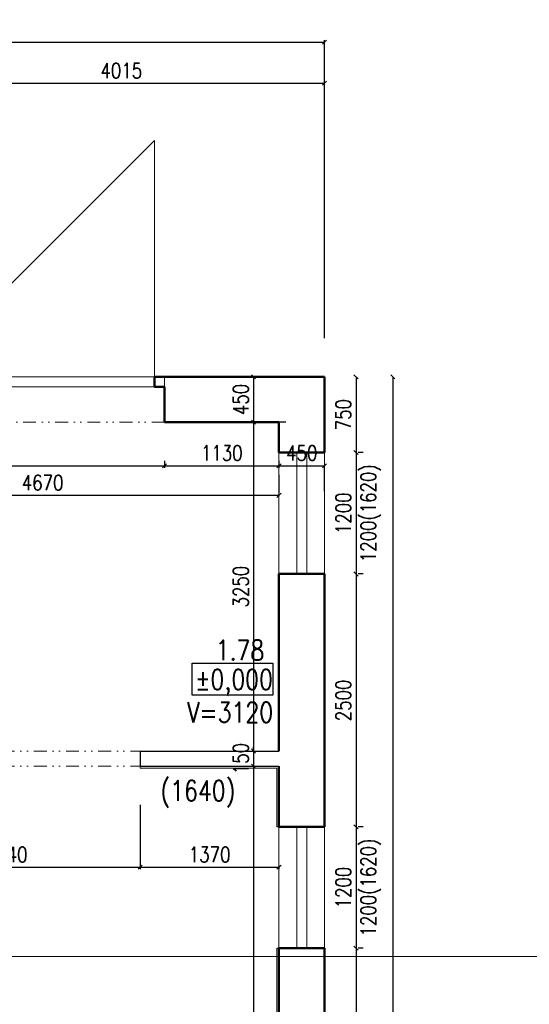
# Model space of a CAD drawing. Header units: millimetres. Extents: x -238874 to 551972, y -298952 to 658415.
# Tile 147 of 256: x 92667 to 97701, y 48296 to 58029. Entities that reach past the tile are written whole.
import ezdxf

# ---------------------------------------------------------------- set-up
doc = ezdxf.new("R2010")
doc.units = ezdxf.units.MM
doc.header["$LTSCALE"] = 20
doc.linetypes.add('DIVIDE2', pattern=[15.875, 6.35, -3.175, 0, -3.175, 0, -3.175])
doc.layers.add('CKNETISK', color=116, linetype='Continuous', lineweight=18, plot=False)
for name, color, linetype, lineweight in [('CKTEXTY_MALE', 140, 'Continuous', 18), ('NOSNÉ', 8, 'Continuous', 50), ('PRUCHODY', 7, 'Continuous', 18)]:
    doc.layers.add(name, color=color, linetype=linetype, lineweight=lineweight)
for name, color, linetype in [('CZ', 255, 'Continuous'), ('KOTY', 8, 'Continuous'), ('ZDP', 50, 'Continuous')]:
    doc.layers.add(name, color=color, linetype=linetype)
doc.styles.add('SIMPLEX', font='SIMPLEX.shx', dxfattribs={"width": 0.8, "bigfont": 'CAD13.shx'})
doc.styles.get("Standard").update_dxf_attribs({"font": 'simplex.shx', "width": 0.8})
doc.dimstyles.new('CKA', dxfattribs={"dimtxt": 200, "dimasz": 40, "dimexe": 20, "dimexo": 0.2, "dimgap": 50, "dimtad": 1, "dimdec": 0, "dimrnd": 1, "dimzin": 0, "dimdsep": 46, "dimtxsty": 'Standard', "dimblk1": 'OBLIQUE', "dimblk2": 'OBLIQUE', "dimsah": 1, "dimcen": 0.09, "dimclrd": 253, "dimclre": 253, "dimclrt": 253, "dimadec": 0, "dimazin": 0, "dimtfac": 1, "dimtdec": 0, "dimtix": 1, "dimtmove": 2, "dimatfit": 3, "dimfxl": 1, "dimtolj": 1, "dimtzin": 0, "dimarcsym": 0})

# ---------------------------------------------------------------- blocks, each defined once
blk = doc.blocks.new('_OBLIQUE')
at = {"color": 0, "linetype": 'ByBlock'}
blk.add_line((-0.5, -0.5), (0.5, 0.5), dxfattribs=at)
blk = doc.blocks.new('*D53')
at = {"layer": 'DEFPOINTS', "color": 0, "transparency": 16777216}
for p in [(95678, 48850), (95678, 42500), (95989, 42500)]:
    blk.add_point(p, dxfattribs=at)
at = {"layer": 'KOTY', "lineweight": -2, "transparency": 16777216}
for p, q in [((95989, 48850), (95989, 42500)), ((96058.7, 42500), (96009, 42500))]:
    blk.add_line(p, q, dxfattribs=at)
at = {"layer": 'KOTY', "lineweight": -2, "transparency": 16777216, "xscale": 40, "yscale": 40, "zscale": 40}
for p, rotation in [((95989, 48850), 90), ((95989, 42500), 270)]:
    blk.add_blockref('_OBLIQUE', p, dxfattribs=dict(at, rotation=rotation))
at = {"layer": 'KOTY', "transparency": 16777216, "insert": (95864, 45675), "char_height": 150, "attachment_point": 5, "rotation": 90, "style": 'SIMPLEX'}
blk.add_mtext('\\A1;6350', dxfattribs=at)
blk = doc.blocks.new('*D54')
at = {"layer": 'DEFPOINTS', "color": 0, "transparency": 16777216}
for p in [(95678, 54500), (95678, 39680), (96352.4, 39680)]:
    blk.add_point(p, dxfattribs=at)
at = {"layer": 'KOTY', "lineweight": -2, "transparency": 16777216}
for p, q in [((96352.4, 54500), (96352.4, 39680)), ((96058.7, 39680), (96372.4, 39680))]:
    blk.add_line(p, q, dxfattribs=at)
at = {"layer": 'KOTY', "lineweight": -2, "transparency": 16777216, "xscale": 40, "yscale": 40, "zscale": 40}
for p, rotation in [((96352.4, 54500), 90), ((96352.4, 39680), 270)]:
    blk.add_blockref('_OBLIQUE', p, dxfattribs=dict(at, rotation=rotation))
at = {"layer": 'KOTY', "transparency": 16777216, "insert": (96227.4, 47090), "char_height": 150, "attachment_point": 5, "rotation": 90, "style": 'SIMPLEX'}
blk.add_mtext('\\A1;14820', dxfattribs=at)
blk = doc.blocks.new('*D55')
at = {"layer": 'DEFPOINTS', "color": 0, "transparency": 16777216}
for p in [(95228, 50650), (94975.9, 42625.2), (95228, 42625.2)]:
    blk.add_point(p, dxfattribs=at)
at = {"layer": 'KOTY', "lineweight": -2, "transparency": 16777216}
for p, q in [((94975.9, 50650), (94975.9, 42625.2)), ((94847.2, 42625.2), (94955.9, 42625.2))]:
    blk.add_line(p, q, dxfattribs=at)
at = {"layer": 'KOTY', "lineweight": -2, "transparency": 16777216, "xscale": 40, "yscale": 40, "zscale": 40}
for p, rotation in [((94975.9, 50650), 90), ((94975.9, 42625.2), 270)]:
    blk.add_blockref('_OBLIQUE', p, dxfattribs=dict(at, rotation=rotation))
at = {"layer": 'KOTY', "transparency": 16777216, "insert": (94850.9, 46637.6), "char_height": 150, "attachment_point": 5, "rotation": 90, "style": 'SIMPLEX'}
blk.add_mtext('\\A1;8025', dxfattribs=at)
blk = doc.blocks.new('*D1182')
at = {"layer": 'DEFPOINTS', "color": 0, "transparency": 16777216}
for p in [(91218, 50650), (93858, 50650), (93858, 49651.6)]:
    blk.add_point(p, dxfattribs=at)
at = {"layer": 'KOTY', "lineweight": -2, "transparency": 16777216}
for p, q in [((93858, 50269.3), (93858, 49631.6)), ((91218, 49651.6), (93858, 49651.6))]:
    blk.add_line(p, q, dxfattribs=at)
at = {"layer": 'KOTY', "lineweight": -2, "transparency": 16777216, "xscale": 40, "yscale": 40, "zscale": 40, "rotation": 180}
blk.add_blockref('_OBLIQUE', (91218, 49651.6), dxfattribs=at)
at = {"layer": 'KOTY', "lineweight": -2, "transparency": 16777216, "xscale": 40, "yscale": 40, "zscale": 40}
blk.add_blockref('_OBLIQUE', (93858, 49651.6), dxfattribs=at)
at = {"layer": 'KOTY', "transparency": 16777216, "insert": (92538, 49776.6), "char_height": 150, "attachment_point": 5, "style": 'SIMPLEX'}
blk.add_mtext('\\A1;2640', dxfattribs=at)
blk = doc.blocks.new('*D1183')
at = {"layer": 'DEFPOINTS', "color": 0, "transparency": 16777216}
for p in [(94098, 54050), (90408, 53620.3), (94098, 53620.3)]:
    blk.add_point(p, dxfattribs=at)
at = {"layer": 'KOTY', "lineweight": -2, "transparency": 16777216}
for p, q in [((94098, 53669.3), (94098, 53600.3)), ((90408, 53620.3), (94098, 53620.3))]:
    blk.add_line(p, q, dxfattribs=at)
at = {"layer": 'KOTY', "lineweight": -2, "transparency": 16777216, "xscale": 40, "yscale": 40, "zscale": 40, "rotation": 180}
blk.add_blockref('_OBLIQUE', (90408, 53620.3), dxfattribs=at)
at = {"layer": 'KOTY', "lineweight": -2, "transparency": 16777216, "xscale": 40, "yscale": 40, "zscale": 40}
blk.add_blockref('_OBLIQUE', (94098, 53620.3), dxfattribs=at)
at = {"layer": 'KOTY', "transparency": 16777216, "insert": (92253, 53745.3), "char_height": 150, "attachment_point": 5, "style": 'SIMPLEX'}
blk.add_mtext('\\A1;3690', dxfattribs=at)
blk = doc.blocks.new('*D1184')
at = {"layer": 'DEFPOINTS', "color": 0, "transparency": 16777216}
for p in [(91663, 58018.9), (95678, 57401), (95678, 54500)]:
    blk.add_point(p, dxfattribs=at)
at = {"layer": 'KOTY', "lineweight": -2, "transparency": 16777216}
for p, q in [((91663, 57401), (95678, 57401)), ((95678, 54880.8), (95678, 57421))]:
    blk.add_line(p, q, dxfattribs=at)
at = {"layer": 'KOTY', "lineweight": -2, "transparency": 16777216, "xscale": 40, "yscale": 40, "zscale": 40, "rotation": 180}
blk.add_blockref('_OBLIQUE', (91663, 57401), dxfattribs=at)
at = {"layer": 'KOTY', "lineweight": -2, "transparency": 16777216, "xscale": 40, "yscale": 40, "zscale": 40}
blk.add_blockref('_OBLIQUE', (95678, 57401), dxfattribs=at)
at = {"layer": 'KOTY', "transparency": 16777216, "insert": (93670.5, 57526), "char_height": 150, "attachment_point": 5, "style": 'SIMPLEX'}
blk.add_mtext('\\A1;4015', dxfattribs=at)
blk = doc.blocks.new('*D1185')
at = {"layer": 'DEFPOINTS', "color": 0, "transparency": 16777216}
for p in [(95678, 57806.1), (88528, 54500), (95678, 54500)]:
    blk.add_point(p, dxfattribs=at)
at = {"layer": 'KOTY', "lineweight": -2, "transparency": 16777216}
for p, q in [((95678, 54880.8), (95678, 57826.1)), ((88528, 57806.1), (95678, 57806.1))]:
    blk.add_line(p, q, dxfattribs=at)
at = {"layer": 'KOTY', "lineweight": -2, "transparency": 16777216, "xscale": 40, "yscale": 40, "zscale": 40, "rotation": 180}
blk.add_blockref('_OBLIQUE', (88528, 57806.1), dxfattribs=at)
at = {"layer": 'KOTY', "lineweight": -2, "transparency": 16777216, "xscale": 40, "yscale": 40, "zscale": 40}
blk.add_blockref('_OBLIQUE', (95678, 57806.1), dxfattribs=at)
at = {"layer": 'KOTY', "transparency": 16777216, "insert": (92103, 57931.1), "char_height": 150, "attachment_point": 5, "style": 'SIMPLEX'}
blk.add_mtext('\\A1;7150', dxfattribs=at)
blk = doc.blocks.new('*D1186')
at = {"layer": 'DEFPOINTS', "color": 0, "transparency": 16777216}
for p in [(90558, 53327.7), (95228, 53327.7), (95228, 53150)]:
    blk.add_point(p, dxfattribs=at)
at = {"layer": 'KOTY', "lineweight": -2, "transparency": 16777216}
for p, q in [((95228, 53530.8), (95228, 53347.7)), ((90558, 53327.7), (95228, 53327.7))]:
    blk.add_line(p, q, dxfattribs=at)
at = {"layer": 'KOTY', "lineweight": -2, "transparency": 16777216, "xscale": 40, "yscale": 40, "zscale": 40, "rotation": 180}
blk.add_blockref('_OBLIQUE', (90558, 53327.7), dxfattribs=at)
at = {"layer": 'KOTY', "lineweight": -2, "transparency": 16777216, "xscale": 40, "yscale": 40, "zscale": 40}
blk.add_blockref('_OBLIQUE', (95228, 53327.7), dxfattribs=at)
at = {"layer": 'KOTY', "transparency": 16777216, "insert": (92893, 53452.7), "char_height": 150, "attachment_point": 5, "style": 'SIMPLEX'}
blk.add_mtext('\\A1;4670', dxfattribs=at)
blk = doc.blocks.new('*D1273')
at = {"layer": 'DEFPOINTS', "color": 0, "transparency": 16777216}
for p in [(95678, 50050), (95678, 48850), (95989, 48850)]:
    blk.add_point(p, dxfattribs=at)
at = {"layer": 'KOTY', "lineweight": -2, "transparency": 16777216}
for p, q in [((95989, 50050), (95989, 48850)), ((96058.7, 48850), (96009, 48850))]:
    blk.add_line(p, q, dxfattribs=at)
at = {"layer": 'KOTY', "lineweight": -2, "transparency": 16777216, "xscale": 40, "yscale": 40, "zscale": 40}
for p, rotation in [((95989, 50050), 90), ((95989, 48850), 270)]:
    blk.add_blockref('_OBLIQUE', p, dxfattribs=dict(at, rotation=rotation))
at = {"layer": 'KOTY', "transparency": 16777216, "insert": (95864, 49450), "char_height": 150, "attachment_point": 5, "rotation": 90, "style": 'SIMPLEX'}
blk.add_mtext('\\A1;1200', dxfattribs=at)
blk = doc.blocks.new('*D1274')
at = {"layer": 'DEFPOINTS', "color": 0, "transparency": 16777216}
for p in [(95678, 54500), (95678, 53750), (95989, 53750)]:
    blk.add_point(p, dxfattribs=at)
at = {"layer": 'KOTY', "lineweight": -2, "transparency": 16777216}
for p, q in [((95989, 54500), (95989, 53750)), ((96058.7, 53750), (96009, 53750))]:
    blk.add_line(p, q, dxfattribs=at)
at = {"layer": 'KOTY', "lineweight": -2, "transparency": 16777216, "xscale": 40, "yscale": 40, "zscale": 40}
for p, rotation in [((95989, 54500), 90), ((95989, 53750), 270)]:
    blk.add_blockref('_OBLIQUE', p, dxfattribs=dict(at, rotation=rotation))
at = {"layer": 'KOTY', "transparency": 16777216, "insert": (95864, 54125), "char_height": 150, "attachment_point": 5, "rotation": 90, "style": 'SIMPLEX'}
blk.add_mtext('\\A1;750', dxfattribs=at)
blk = doc.blocks.new('*D1275')
at = {"layer": 'DEFPOINTS', "color": 0, "transparency": 16777216}
for p in [(95678, 53750), (95678, 52550), (95989, 52550)]:
    blk.add_point(p, dxfattribs=at)
at = {"layer": 'KOTY', "lineweight": -2, "transparency": 16777216}
for p, q in [((95989, 53750), (95989, 52550)), ((96058.7, 52550), (96009, 52550))]:
    blk.add_line(p, q, dxfattribs=at)
at = {"layer": 'KOTY', "lineweight": -2, "transparency": 16777216, "xscale": 40, "yscale": 40, "zscale": 40}
for p, rotation in [((95989, 53750), 90), ((95989, 52550), 270)]:
    blk.add_blockref('_OBLIQUE', p, dxfattribs=dict(at, rotation=rotation))
at = {"layer": 'KOTY', "transparency": 16777216, "insert": (95864, 53150), "char_height": 150, "attachment_point": 5, "rotation": 90, "style": 'SIMPLEX'}
blk.add_mtext('\\A1;1200', dxfattribs=at)
blk = doc.blocks.new('*D1276')
at = {"layer": 'DEFPOINTS', "color": 0, "transparency": 16777216}
for p in [(95678, 52550), (95678, 50050), (95989, 50050)]:
    blk.add_point(p, dxfattribs=at)
at = {"layer": 'KOTY', "lineweight": -2, "transparency": 16777216}
for p, q in [((95989, 52550), (95989, 50050)), ((96058.7, 50050), (96009, 50050))]:
    blk.add_line(p, q, dxfattribs=at)
at = {"layer": 'KOTY', "lineweight": -2, "transparency": 16777216, "xscale": 40, "yscale": 40, "zscale": 40}
for p, rotation in [((95989, 52550), 90), ((95989, 50050), 270)]:
    blk.add_blockref('_OBLIQUE', p, dxfattribs=dict(at, rotation=rotation))
at = {"layer": 'KOTY', "transparency": 16777216, "insert": (95864, 51300), "char_height": 150, "attachment_point": 5, "rotation": 90, "style": 'SIMPLEX'}
blk.add_mtext('\\A1;2500', dxfattribs=at)
blk = doc.blocks.new('*D1277')
at = {"layer": 'DEFPOINTS', "color": 0, "transparency": 16777216}
for p in [(93858, 50650), (95228, 50050), (95228, 49651.6)]:
    blk.add_point(p, dxfattribs=at)
at = {"layer": 'KOTY', "lineweight": -2, "transparency": 16777216}
for p, q in [((93858, 49651.6), (95228, 49651.6)), ((95228, 49669.3), (95228, 49631.6))]:
    blk.add_line(p, q, dxfattribs=at)
at = {"layer": 'KOTY', "lineweight": -2, "transparency": 16777216, "xscale": 40, "yscale": 40, "zscale": 40, "rotation": 180}
blk.add_blockref('_OBLIQUE', (93858, 49651.6), dxfattribs=at)
at = {"layer": 'KOTY', "lineweight": -2, "transparency": 16777216, "xscale": 40, "yscale": 40, "zscale": 40}
blk.add_blockref('_OBLIQUE', (95228, 49651.6), dxfattribs=at)
at = {"layer": 'KOTY', "transparency": 16777216, "insert": (94543, 49776.6), "char_height": 150, "attachment_point": 5, "style": 'SIMPLEX'}
blk.add_mtext('\\A1;1370', dxfattribs=at)
blk = doc.blocks.new('*D1278')
at = {"layer": 'DEFPOINTS', "color": 0, "transparency": 16777216}
for p in [(94098, 54050), (95228, 54050), (95228, 53620.3)]:
    blk.add_point(p, dxfattribs=at)
at = {"layer": 'KOTY', "lineweight": -2, "transparency": 16777216}
for p, q in [((95228, 53669.3), (95228, 53600.3)), ((94098, 53620.3), (95228, 53620.3))]:
    blk.add_line(p, q, dxfattribs=at)
at = {"layer": 'KOTY', "lineweight": -2, "transparency": 16777216, "xscale": 40, "yscale": 40, "zscale": 40, "rotation": 180}
blk.add_blockref('_OBLIQUE', (94098, 53620.3), dxfattribs=at)
at = {"layer": 'KOTY', "lineweight": -2, "transparency": 16777216, "xscale": 40, "yscale": 40, "zscale": 40}
blk.add_blockref('_OBLIQUE', (95228, 53620.3), dxfattribs=at)
at = {"layer": 'KOTY', "transparency": 16777216, "insert": (94663, 53745.3), "char_height": 150, "attachment_point": 5, "style": 'SIMPLEX'}
blk.add_mtext('\\A1;1130', dxfattribs=at)
blk = doc.blocks.new('*D1279')
at = {"layer": 'DEFPOINTS', "color": 0, "transparency": 16777216}
for p in [(95228, 53750), (95678, 53750), (95678, 53620.3)]:
    blk.add_point(p, dxfattribs=at)
at = {"layer": 'KOTY', "lineweight": -2, "transparency": 16777216}
for p, q in [((95228, 53620.3), (95678, 53620.3)), ((95678, 53369.3), (95678, 53600.3))]:
    blk.add_line(p, q, dxfattribs=at)
at = {"layer": 'KOTY', "lineweight": -2, "transparency": 16777216, "xscale": 40, "yscale": 40, "zscale": 40, "rotation": 180}
blk.add_blockref('_OBLIQUE', (95228, 53620.3), dxfattribs=at)
at = {"layer": 'KOTY', "lineweight": -2, "transparency": 16777216, "xscale": 40, "yscale": 40, "zscale": 40}
blk.add_blockref('_OBLIQUE', (95678, 53620.3), dxfattribs=at)
at = {"layer": 'KOTY', "transparency": 16777216, "insert": (95453, 53745.3), "char_height": 150, "attachment_point": 5, "style": 'SIMPLEX'}
blk.add_mtext('\\A1;450', dxfattribs=at)
blk = doc.blocks.new('*D1280')
at = {"layer": 'DEFPOINTS', "color": 0, "transparency": 16777216}
for p in [(95678, 54500), (94975.9, 54050), (95678, 54050)]:
    blk.add_point(p, dxfattribs=at)
at = {"layer": 'KOTY', "lineweight": -2, "transparency": 16777216}
for p, q in [((94975.9, 54500), (94975.9, 54050)), ((95297.2, 54050), (94955.9, 54050))]:
    blk.add_line(p, q, dxfattribs=at)
at = {"layer": 'KOTY', "lineweight": -2, "transparency": 16777216, "xscale": 40, "yscale": 40, "zscale": 40}
for p, rotation in [((94975.9, 54500), 90), ((94975.9, 54050), 270)]:
    blk.add_blockref('_OBLIQUE', p, dxfattribs=dict(at, rotation=rotation))
at = {"layer": 'KOTY', "transparency": 16777216, "insert": (94850.9, 54275), "char_height": 150, "attachment_point": 5, "rotation": 90, "style": 'SIMPLEX'}
blk.add_mtext('\\A1;450', dxfattribs=at)
blk = doc.blocks.new('*D1281')
at = {"layer": 'DEFPOINTS', "color": 0, "transparency": 16777216}
for p in [(95678, 54050), (94975.9, 50800), (95228, 50800)]:
    blk.add_point(p, dxfattribs=at)
at = {"layer": 'KOTY', "lineweight": -2, "transparency": 16777216}
for p, q in [((94975.9, 54050), (94975.9, 50800)), ((94847.2, 50800), (94955.9, 50800))]:
    blk.add_line(p, q, dxfattribs=at)
at = {"layer": 'KOTY', "lineweight": -2, "transparency": 16777216, "xscale": 40, "yscale": 40, "zscale": 40}
for p, rotation in [((94975.9, 54050), 90), ((94975.9, 50800), 270)]:
    blk.add_blockref('_OBLIQUE', p, dxfattribs=dict(at, rotation=rotation))
at = {"layer": 'KOTY', "transparency": 16777216, "insert": (94850.9, 52425), "char_height": 150, "attachment_point": 5, "rotation": 90, "style": 'SIMPLEX'}
blk.add_mtext('\\A1;3250', dxfattribs=at)
blk = doc.blocks.new('*D1282')
at = {"layer": 'DEFPOINTS', "color": 0, "transparency": 16777216}
for p in [(95228, 50800), (94975.9, 50650), (95228, 50650)]:
    blk.add_point(p, dxfattribs=at)
at = {"layer": 'KOTY', "lineweight": -2, "transparency": 16777216}
for p, q in [((94975.9, 50800), (94975.9, 50840)), ((94975.9, 50800), (94975.9, 50650)), ((94847.2, 50650), (94955.9, 50650)), ((94975.9, 50650), (94975.9, 50610))]:
    blk.add_line(p, q, dxfattribs=at)
at = {"layer": 'KOTY', "lineweight": -2, "transparency": 16777216, "xscale": 40, "yscale": 40, "zscale": 40}
for p, rotation in [((94975.9, 50800), 270), ((94975.9, 50650), 90)]:
    blk.add_blockref('_OBLIQUE', p, dxfattribs=dict(at, rotation=rotation))
at = {"layer": 'KOTY', "transparency": 16777216, "insert": (94850.9, 50725), "char_height": 150, "attachment_point": 5, "rotation": 90, "style": 'SIMPLEX'}
blk.add_mtext('\\A1;150', dxfattribs=at)

msp = doc.modelspace()

# ---------------------------------------------------------------- linework, layer by layer
at = {"layer": 'CKNETISK'}
msp.add_line((82997.962, 48770.047), (142881.985, 48770.047), dxfattribs=at)
at = {"layer": 'CZ', "color": 7}
msp.add_lwpolyline([(94369.529, 51668.877), (95168.555, 51668.877), (95168.555, 51352.94), (94369.529, 51352.94)], close=True, dxfattribs=at)
at = {"layer": 'NOSNÉ'}
for p, q in [((93997.962, 54500.047), (95677.962, 54500.047)), ((93997.962, 54500.047), (93997.962, 54400.047)), ((95677.962, 53750.047), (95677.962, 54500.047)), ((93997.962, 54400.047), (94097.962, 54400.047)), ((94097.962, 54400.047), (94097.962, 54050.047)), ((94097.962, 54050.047), (95227.962, 54050.047)), ((95227.962, 53750.047), (95227.962, 54050.047)), ((95227.962, 53750.047), (95677.962, 53750.047)), ((95227.962, 50800.047), (95227.962, 52550.047)), ((95227.962, 52550.047), (95677.962, 52550.047)), ((95677.962, 50050.047), (95677.962, 52550.047)), ((95227.962, 50050.047), (95227.962, 50650.047)), ((95227.962, 50050.047), (95677.962, 50050.047)), ((95227.962, 42625.195), (95227.962, 48850.047)), ((95227.962, 48850.047), (95677.962, 48850.047)), ((95677.962, 42500.047), (95677.962, 48850.047))]:
    msp.add_line(p, q, dxfattribs=at)
at = {"layer": 'PRUCHODY'}
for p, q in [((91662.962, 54500.047), (93997.962, 56835.047)), ((93997.962, 56835.047), (93997.962, 54500.047)), ((89327.962, 54500.047), (93997.962, 54500.047)), ((94097.962, 54500.047), (94097.962, 54400.047)), ((93997.962, 54400.047), (90557.962, 54400.047)), ((95227.962, 52550.047), (95227.962, 53750.047)), ((95402.962, 52550.047), (95402.962, 53750.047)), ((95502.962, 53750.047), (95502.962, 52550.047)), ((95677.962, 53750.047), (95677.962, 52550.047)), ((93857.962, 50630.047), (93857.962, 50650.047)), ((93857.962, 50630.047), (95207.962, 50630.047)), ((95207.962, 50050.047), (95207.962, 50630.047)), ((95227.962, 50050.047), (95207.962, 50050.047)), ((95227.962, 48850.047), (95227.962, 50050.047)), ((95402.962, 48850.047), (95402.962, 50050.047)), ((95502.962, 50050.047), (95502.962, 48850.047)), ((95677.962, 48850.047), (95677.962, 50050.047)), ((95207.962, 42625.195), (95207.962, 48850.047)), ((95227.962, 48850.047), (95207.962, 48850.047))]:
    msp.add_line(p, q, dxfattribs=at)
at = {"layer": 'PRUCHODY', "linetype": 'DIVIDE2'}
for p, q in [((94097.962, 54050.047), (89227.962, 54050.047)), ((91217.962, 50800.047), (93857.962, 50800.047)), ((91217.962, 50650.047), (93857.962, 50650.047))]:
    msp.add_line(p, q, dxfattribs=at)
at = {"layer": 'ZDP'}
for p, q in [((93857.962, 50800.047), (93857.962, 50650.047)), ((93857.962, 50800.047), (95227.962, 50800.047)), ((93857.962, 50650.047), (95227.962, 50650.047))]:
    msp.add_line(p, q, dxfattribs=at)

# ---------------------------------------------------------------- texts
at = {"layer": 'CZ', "color": 7, "char_height": 200, "width": 1830.1, "attachment_point": 1}
for s, insert in [('1.78', (94602.316, 51896.664)), ('±0,000', (94400.364, 51607.055)), ('V=3120', (94319.729, 51282.342)), ('(1640)', (94057.001, 50508.317))]:
    msp.add_mtext(s, dxfattribs=dict(at, insert=insert))
at = {"layer": 'KOTY', "char_height": 150, "attachment_point": 5, "rotation": 90, "style": 'SIMPLEX'}
for insert in [(96134.975, 53150.047), (96134.975, 49450.047)]:
    msp.add_mtext('1200(1620)', dxfattribs=dict(at, insert=insert))

# ---------------------------------------------------------------- dimensions: what is measured, and where the dimension line sits
at = {"layer": 'KOTY'}
for base, p1, p2, text, picture, middle in [((95677.962, 57806.069), (88527.962, 54500.047), (95677.962, 54500.047), '7150', '*D1185', (92102.962, 57931.069)), ((95677.962, 57401.038), (91662.962, 58018.858), (95677.962, 54500.047), '4015', '*D1184', (93670.462, 57526.038)), ((95227.962, 53327.709), (90557.962, 53327.709), (95227.962, 53150.047), '4670', '*D1186', (92892.962, 53452.709)), ((93857.962, 49651.576), (91217.962, 50650.047), (93857.962, 50650.047), '2640', '*D1182', (92537.962, 49776.576)), ((95227.962, 49651.576), (93857.962, 50650.047), (95227.962, 50050.047), '1370', '*D1277', (94542.962, 49776.576))]:
    dim = msp.add_linear_dim(base=base, p1=p1, p2=p2, text=text, dimstyle='CKA', override={"dimtxt": 150, "dimexo": 380.774374, "dimtxsty": 'SIMPLEX', "dimse1": 1, "dimclrd": 256, "dimclre": 256, "dimclrt": 256}, dxfattribs=at)
    dim.commit()
    dim.dimension.update_dxf_attribs({"geometry": picture, "text_midpoint": middle})
for base, p1, p2, angle, text, picture, middle in [((94975.915, 54050.047), (95677.962, 54500.047), (95677.962, 54050.047), 90, '450', '*D1280', (94850.915, 54275.047)), ((96352.412, 39680.047), (95677.962, 54500.047), (95677.962, 39680.047), 270, '14820', '*D54', (96227.412, 47090.047)), ((95989.043, 53750.047), (95677.962, 54500.047), (95677.962, 53750.047), 270, '750', '*D1274', (95864.043, 54125.047)), ((94097.962, 53620.332), (90407.962, 53620.332), (94097.962, 54050.047), 180, '3690', '*D1183', (92252.962, 53745.332)), ((95227.962, 53620.332), (94097.962, 54050.047), (95227.962, 54050.047), 180, '1130', '*D1278', (94662.962, 53745.332)), ((94975.915, 50800.047), (95677.962, 54050.047), (95227.962, 50800.047), 90, '3250', '*D1281', (94850.915, 52425.047)), ((95677.962, 53620.332), (95227.962, 53750.047), (95677.962, 53750.047), 180, '450', '*D1279', (95452.962, 53745.332)), ((95989.043, 52550.047), (95677.962, 53750.047), (95677.962, 52550.047), 270, '1200', '*D1275', (95864.043, 53150.047)), ((95989.043, 50050.047), (95677.962, 52550.047), (95677.962, 50050.047), 270, '2500', '*D1276', (95864.043, 51300.047)), ((94975.915, 50650.047), (95227.962, 50800.047), (95227.962, 50650.047), 90, '150', '*D1282', (94850.915, 50725.047)), ((94975.915, 42625.195), (95227.962, 50650.047), (95227.962, 42625.195), 90, '8025', '*D55', (94850.915, 46637.621)), ((95989.043, 48850.047), (95677.962, 50050.047), (95677.962, 48850.047), 270, '1200', '*D1273', (95864.043, 49450.047)), ((95989.043, 42500.047), (95677.962, 48850.047), (95677.962, 42500.047), 270, '6350', '*D53', (95864.043, 45675.047))]:
    dim = msp.add_linear_dim(base=base, p1=p1, p2=p2, angle=angle, text=text, dimstyle='CKA', override={"dimtxt": 150, "dimexo": 380.774374, "dimtxsty": 'SIMPLEX', "dimse1": 1, "dimclrd": 256, "dimclre": 256, "dimclrt": 256}, dxfattribs=at)
    dim.commit()
    dim.dimension.update_dxf_attribs({"geometry": picture, "text_midpoint": middle})

# ---------------------------------------------------------------- next in the draw order: texts
at = {"layer": 'CKTEXTY_MALE', "insert": (84697.574, 57562.14), "char_height": 200, "width": 2357.50741, "attachment_point": 1, "bg_fill": 3, "box_fill_scale": 1.5, "bg_fill_color": 256, "bg_fill_transparency": 0}
msp.add_mtext('\\pi109.89;OCELOVÝ PŘEKLAD \\P\\pi528.94;3*IPE160-4650', dxfattribs=at)

doc.saveas('drawing.dxf')
